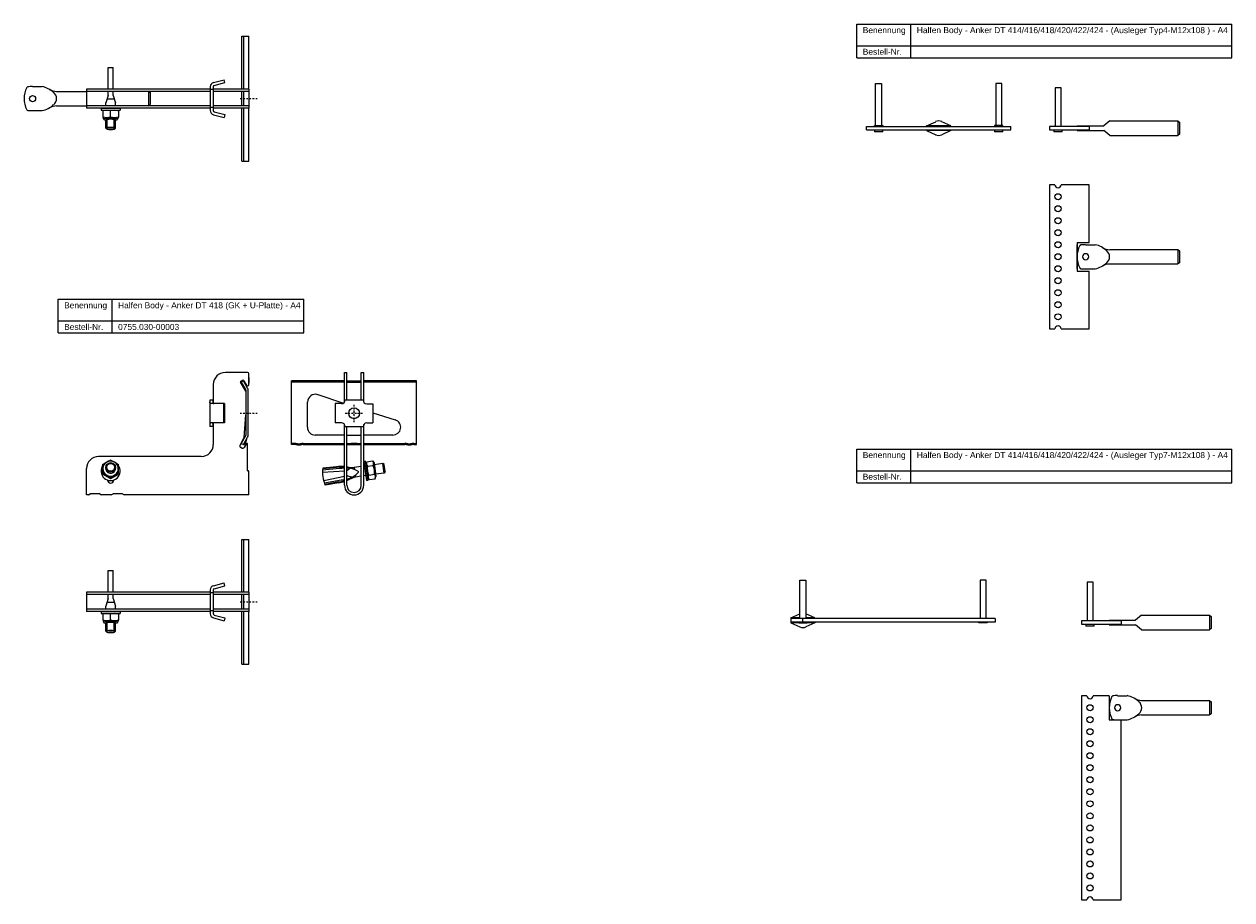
# Model space of a CAD drawing. Header units: millimetres. Extents: x -508 to 780, y -1202 to 170.
# Tile 1 of 4: x -263 to 743, y -1202 to -472. Entities that reach past the tile are written whole.
import ezdxf

# ---------------------------------------------------------------- set-up
doc = ezdxf.new("R2010")
doc.units = ezdxf.units.MM
doc.header["$LTSCALE"] = 10
doc.linetypes.add('STRICHPUNKT2', pattern=[0.5, 0.25, -0.125, 0, -0.125])
doc.layers.add('HALFEN', color=2, linetype='Continuous')
doc.styles.add('ARIAL50', font='ARIAL.TTF', dxfattribs={"height": 5})

msp = doc.modelspace()

# ---------------------------------------------------------------- linework, layer by layer
at = {"layer": 'HALFEN'}
for p, q in [((430.4, -472.5), (742.7, -472.5)), ((430.4, -500.5), (430.4, -472.5)), ((475.4, -500.5), (475.4, -472.5)), ((742.7, -500.5), (742.7, -472.5)), ((-81.5, -526.5), (-81.5, -482.5)), ((-81.5, -482.5), (-75.8, -482.5)), ((-79.8, -526.5), (-79.8, -482.5)), ((-75.8, -526.5), (-75.8, -482.5)), ((430.4, -490.5), (742.7, -490.5)), ((430.4, -500.5), (742.7, -500.5)), ((-192.8, -508.5), (-188.8, -508.5)), ((-192.8, -526.5), (-192.8, -508.5)), ((-188.8, -526.5), (-188.8, -508.5)), ((-105.2, -521.2), (-96.4, -518.8)), ((-104.6, -523.6), (-95.8, -521.2)), ((-95.8, -521.2), (-96.4, -518.8)), ((446.1, -556.9), (446.1, -521.9)), ((446.1, -521.9), (451.1, -521.9)), ((451.1, -521.9), (451.1, -556.9)), ((551.1, -521.9), (546.1, -521.9)), ((546.1, -521.9), (546.1, -556.9)), ((551.1, -556.9), (551.1, -521.9)), ((-255.8, -524.5), (-247.8, -524.5)), ((-235.8, -528.5), (-210.8, -528.5)), ((-107.8, -526.5), (-210.8, -526.5)), ((-210.8, -526.5), (-210.8, -542.5)), ((-107.8, -528.5), (-210.8, -528.5)), ((-192.8, -531.8), (-194.8, -538)), ((-192.8, -531.8), (-192.8, -528.5)), ((-188.8, -531.8), (-188.8, -528.5)), ((-188.8, -531.8), (-186.8, -538)), ((-159.2, -528.5), (-159.2, -540.5)), ((-159.2, -528.5), (-157.8, -529.5)), ((-157.8, -529.5), (-157.8, -539.5)), ((-107.8, -524.5), (-107.8, -544.5)), ((-105.3, -527), (-107.8, -527)), ((-105.3, -524.5), (-105.3, -544.5)), ((-75.8, -526.5), (-105.3, -526.5)), ((-105.3, -526.5), (-105.3, -528.5)), ((-75.8, -528.5), (-105.3, -528.5)), ((-105.3, -528.5), (-105.3, -540.5)), ((-81.5, -540.5), (-81.5, -528.5)), ((-79.8, -540.5), (-79.8, -528.5)), ((-75.8, -526.5), (-75.8, -542.5)), ((595.5, -525.6), (595.5, -557.6)), ((600.5, -525.6), (595.5, -525.6)), ((600.5, -557.6), (600.5, -525.6)), ((-235.8, -540.5), (-210.8, -540.5)), ((-107.8, -540.5), (-210.8, -540.5)), ((-107.8, -542.5), (-210.8, -542.5)), ((-198.8, -542.5), (-182.8, -542.5)), ((-198.8, -542.5), (-198.8, -544.1)), ((-194.8, -540.5), (-194.8, -538)), ((-187.8, -535), (-193.8, -535)), ((-186.8, -540.5), (-186.8, -538)), ((-182.8, -542.5), (-182.8, -544.1)), ((-159.2, -540.5), (-157.8, -539.5)), ((-105.3, -542), (-107.8, -542)), ((-75.8, -540.5), (-105.3, -540.5)), ((-105.3, -540.5), (-105.3, -542.5)), ((-75.8, -542.5), (-105.3, -542.5)), ((-81.5, -586.5), (-81.5, -542.5)), ((-79.8, -586.5), (-79.8, -542.5)), ((-75.8, -586.5), (-75.8, -542.5)), ((-255.8, -544.5), (-247.8, -544.5)), ((-198.8, -544.1), (-182.8, -544.1)), ((-196.6, -544.1), (-197.3, -544.8)), ((-197.3, -544.8), (-197.3, -549.6)), ((-197.3, -549.6), (-196.6, -551.7)), ((-196.6, -544.1), (-185, -544.1)), ((-194.8, -559), (-194.8, -552.2)), ((-194.8, -559), (-194.8, -552.2)), ((-193.8, -560), (-193.8, -551.9)), ((-193.8, -560), (-193.8, -551.9)), ((-190.8, -549.6), (-190.8, -544.8)), ((-187.8, -560), (-187.8, -551.9)), ((-187.8, -560), (-187.8, -551.9)), ((-186.8, -559), (-186.8, -552.2)), ((-186.8, -559), (-186.8, -552.2)), ((-185, -544.1), (-184.3, -544.8)), ((-184.3, -549.6), (-185, -551.7)), ((-184.3, -544.8), (-184.3, -549.6)), ((-105.2, -547.9), (-96.4, -550.2)), ((-104.6, -545.5), (-95.8, -547.8)), ((-95.8, -547.8), (-96.4, -550.2)), ((-193.8, -560), (-194.8, -559)), ((-193.8, -560), (-194.8, -559)), ((-187.8, -560), (-186.8, -559)), ((-187.8, -560), (-186.8, -559)), ((438.6, -560.6), (438.6, -557.6)), ((438.6, -557.6), (558.6, -557.6)), ((438.6, -560.6), (558.6, -560.6)), ((445.1, -557.6), (445.1, -556.9)), ((445.1, -556.9), (452.1, -556.9)), ((445.1, -560.6), (445.1, -562.1)), ((452.1, -562.1), (445.1, -562.1)), ((452.1, -556.9), (452.1, -557.6)), ((452.1, -562.1), (452.1, -560.6)), ((488.6, -557.1), (496.1, -553.7)), ((488.6, -557.6), (488.6, -557.1)), ((508.6, -557.1), (488.6, -557.1)), ((488.6, -561.1), (488.6, -560.6)), ((508.6, -561.1), (488.6, -561.1)), ((488.6, -561.1), (496.1, -564.6)), ((508.6, -557.1), (501.1, -553.7)), ((508.6, -561.1), (501.1, -564.6)), ((508.6, -557.6), (508.6, -557.1)), ((508.6, -561.1), (508.6, -560.6)), ((552.1, -556.9), (545.1, -556.9)), ((545.1, -556.9), (545.1, -557.6)), ((545.1, -560.6), (545.1, -562.1)), ((552.1, -562.1), (545.1, -562.1)), ((552.1, -557.6), (552.1, -556.9)), ((552.1, -562.1), (552.1, -560.6)), ((558.6, -560.6), (558.6, -557.6)), ((624, -557.6), (591, -557.6)), ((591, -557.6), (591, -560.6)), ((591, -560.6), (624, -560.6)), ((594.5, -560.6), (594.5, -562.1)), ((601.5, -562.1), (594.5, -562.1)), ((601.5, -562.1), (601.5, -560.6)), ((614, -557.1), (636, -557.1)), ((614, -557.1), (614, -557.6)), ((614, -560.6), (614, -561.1)), ((614, -561.1), (636, -561.1)), ((624, -557.6), (624, -560.6)), ((641, -553.1), (636, -557.1)), ((641, -565.1), (636, -561.1)), ((641, -553.1), (697.6, -553.1)), ((697.6, -553.1), (697.6, -565.1)), ((697.6, -553.1), (699, -554.1)), ((699, -554.1), (699, -564.1)), ((641, -565.1), (697.6, -565.1)), ((699, -564.1), (697.6, -565.1)), ((-81.5, -586.5), (-75.8, -586.5)), ((595.4, -606.2), (591, -606.2)), ((591, -606.2), (591, -726.2)), ((624, -606.2), (600.5, -606.2)), ((624, -654.2), (624, -606.2)), ((614, -654.2), (614, -678.2)), ((614, -654.2), (624, -654.2)), ((614, -676.2), (614, -656.2)), ((621, -656.2), (629, -656.2)), ((641, -660.2), (697.6, -660.2)), ((697.6, -660.2), (697.6, -672.2)), ((697.6, -660.2), (699, -661.2)), ((699, -661.2), (699, -671.2)), ((641, -672.2), (697.6, -672.2)), ((699, -671.2), (697.6, -672.2)), ((614, -678.2), (624, -678.2)), ((621, -676.2), (629, -676.2)), ((624, -726.2), (624, -678.2)), ((-234.5, -701.6), (-30, -701.6)), ((-234.5, -729.6), (-234.5, -701.6)), ((-189.6, -729.6), (-189.6, -701.6)), ((-30, -729.6), (-30, -701.6)), ((-234.5, -719.6), (-30, -719.6)), ((-234.5, -729.6), (-30, -729.6)), ((591, -726.2), (595.4, -726.2)), ((600.5, -726.2), (624, -726.2)), ((-76.8, -762.5), (-95.3, -762.5)), ((-76.8, -762.5), (-95.3, -762.5)), ((-75.8, -766.8), (-75.8, -763.5)), ((-75.8, -772.7), (-75.8, -763.5)), ((3.9, -787.2), (3.9, -762.5)), ((3.9, -762.5), (5.9, -762.5)), ((5.9, -785.5), (5.9, -762.5)), ((17.9, -785.6), (17.9, -762.5)), ((17.9, -762.5), (19.9, -762.5)), ((19.9, -787.2), (19.9, -762.5)), ((-105.3, -772.5), (-105.3, -788.3)), ((-75.8, -766.8), (-75.8, -771.3)), ((-40.1, -822.6), (-40.1, -769.6)), ((3.9, -769.6), (-40.1, -769.6)), ((3.9, -770.6), (-40.1, -770.6)), ((5.9, -769.6), (17.9, -769.6)), ((5.9, -770.6), (17.9, -770.6)), ((63.9, -769.6), (19.9, -769.6)), ((63.9, -770.6), (19.9, -770.6)), ((63.9, -822.6), (63.9, -769.6)), ((-18.4, -781), (3.1, -788)), ((-108.1, -785.5), (-108.1, -807.5)), ((-105.6, -785.5), (-108.1, -785.5)), ((-96.1, -788.5), (-107.3, -788.5)), ((-105.6, -785.5), (-105.6, -787.5)), ((-96.8, -788.5), (-96.8, -804.5)), ((-96.1, -788.5), (-96.1, -804.5)), ((-26.9, -808.2), (-26.9, -787.2)), ((-3.8, -788.5), (-3.8, -804.5)), ((1.4, -788.5), (-3.8, -788.5)), ((19.4, -785.6), (4.4, -785.5)), ((22.4, -788.6), (27.6, -788.6)), ((27.6, -788.6), (27.6, -804.6)), ((27.6, -796), (46.2, -802)), ((-105.6, -807.5), (-108.1, -807.5)), ((-96.1, -804.5), (-107.3, -804.5)), ((-105.6, -805.5), (-105.6, -807.5)), ((-105.3, -804.8), (-105.3, -822.5)), ((1.4, -804.5), (-3.8, -804.5)), ((3.9, -856.5), (3.9, -805.9)), ((4.4, -807.5), (19.4, -807.6)), ((5.9, -856.5), (5.9, -807.5)), ((17.9, -856.5), (17.9, -807.6)), ((19.9, -856.5), (19.9, -805.9)), ((22.4, -804.6), (27.6, -804.6)), ((-76.8, -844.2), (-76.8, -822.1)), ((-37.9, -821.6), (-40.1, -821.6)), ((-37.9, -822.6), (-40.1, -822.6)), ((-30.4, -821.6), (3.9, -821.6)), ((-30.4, -822.6), (3.9, -822.6)), ((3.9, -814.7), (-20.4, -814.7)), ((5.9, -814.7), (17.9, -814.7)), ((5.9, -821.6), (9.4, -821.6)), ((5.9, -822.6), (17.9, -822.6)), ((9.4, -821.5), (14.4, -821.5)), ((14.4, -821.6), (17.9, -821.6)), ((44.2, -814.7), (19.9, -814.7)), ((19.9, -821.6), (54.1, -821.6)), ((19.9, -822.6), (54.1, -822.6)), ((61.6, -821.6), (63.9, -821.6)), ((61.6, -822.6), (63.9, -822.6)), ((-115.3, -832.5), (-200.8, -832.5)), ((430.4, -826.3), (742.7, -826.3)), ((430.4, -854.3), (430.4, -826.3)), ((475.4, -854.3), (475.4, -826.3)), ((742.7, -854.3), (742.7, -826.3)), ((-210.8, -864.5), (-210.8, -842.5)), ((-194.8, -842.4), (-194.8, -841.6)), ((-186.8, -842.4), (-186.8, -841.6)), ((-76.1, -844.5), (-76.5, -844.5)), ((-0.3, -842.6), (-14.3, -844)), ((-2.7, -841), (-14.1, -842.1)), ((-2.7, -841.7), (-14.1, -842.8)), ((8.9, -842.3), (5.9, -844.3)), ((8.9, -842.3), (5.9, -844.3)), ((8.9, -842.3), (5.9, -844.3)), ((8.9, -842.3), (5.9, -844.3)), ((7.9, -842.2), (8.9, -842.3)), ((7.9, -842.2), (8.9, -842.3)), ((7.9, -842.2), (8.9, -842.3)), ((7.9, -842.2), (8.9, -842.3)), ((17.9, -840.9), (12, -841.7)), ((12, -841.7), (12.3, -843.3)), ((12.2, -842.7), (12.3, -843.4)), ((21.5, -836.5), (19.9, -836.7)), ((19.9, -836.7), (22.1, -852.5)), ((20.4, -840.5), (19.9, -840.6)), ((23.7, -852.3), (21.5, -836.5)), ((21.7, -838.5), (23.4, -850)), ((22.5, -836.8), (21.8, -838.7)), ((22.5, -836.8), (27.3, -836.2)), ((23, -840.6), (27.8, -839.9)), ((27.3, -836.2), (28.5, -837.7)), ((28.5, -837.7), (30.1, -849.2)), ((35.8, -838.3), (28.7, -839.3)), ((36.9, -846.3), (35.8, -838.3)), ((36.9, -839.2), (35.8, -838.3)), ((37.8, -845.1), (36.9, -839.2)), ((430.4, -844.3), (742.7, -844.3)), ((-193.3, -852.2), (-193.3, -852.1)), ((-188.3, -852.2), (-188.3, -852.1)), ((-75.8, -864.5), (-75.8, -844.8)), ((3.9, -844.7), (-14.4, -845.9)), ((3.9, -849.1), (-13.4, -852.8)), ((1.1, -852.1), (-12.8, -854.6)), ((-1, -853.7), (-12.3, -855.8)), ((-0.9, -854.3), (-12.1, -856.4)), ((5.9, -848.1), (5.9, -848.6)), ((5.9, -848.1), (5.9, -848.6)), ((5.9, -848.6), (5.9, -848.6)), ((9.4, -849.7), (5.9, -848.6)), ((5.9, -848.6), (5.9, -848.6)), ((9.4, -849.7), (5.9, -848.6)), ((9.4, -849.7), (5.9, -848.6)), ((10, -849.8), (5.9, -848.6)), ((9, -850.2), (10, -849.8)), ((9, -850.2), (9.4, -850.1)), ((9, -850.2), (9.4, -850.1)), ((9, -850.2), (9.4, -850.1)), ((12.9, -847.9), (13, -848.6)), ((12.9, -848), (13.2, -849.6)), ((17.9, -848.9), (13.2, -849.6)), ((21.5, -848.4), (19.9, -848.7)), ((22.1, -852.5), (23.7, -852.3)), ((24.6, -851.7), (23.4, -850.1)), ((24.1, -848), (28.9, -847.3)), ((24.6, -851.7), (29.4, -851)), ((29.4, -851), (30.1, -849.2)), ((36.9, -846.3), (29.8, -847.3)), ((37.8, -845.1), (36.9, -846.3)), ((430.4, -854.3), (742.7, -854.3)), ((-209.3, -864.5), (-210.8, -864.5)), ((-209.3, -864.5), (-207.8, -863.7)), ((-199.8, -863.7), (-207.8, -863.7)), ((-199.8, -863.7), (-198.3, -864.5)), ((-190.3, -864.5), (-198.3, -864.5)), ((-190.3, -864.5), (-188.8, -863.7)), ((-180.8, -863.7), (-188.8, -863.7)), ((-180.8, -863.7), (-179.3, -864.5)), ((-75.8, -864.5), (-179.3, -864.5)), ((-81.5, -945.5), (-81.5, -901.5)), ((-81.5, -901.5), (-75.8, -901.5)), ((-79.8, -945.5), (-79.8, -901.5)), ((-75.8, -945.5), (-75.8, -901.5)), ((-192.8, -927.5), (-188.8, -927.5)), ((-192.8, -945.5), (-192.8, -927.5)), ((-188.8, -945.5), (-188.8, -927.5)), ((-107.8, -943.5), (-107.8, -963.5)), ((-105.3, -943.5), (-105.3, -963.5)), ((-105.2, -940.2), (-96.4, -937.8)), ((-104.6, -942.6), (-95.8, -940.2)), ((-95.8, -940.2), (-96.4, -937.8)), ((383.1, -967.4), (383.1, -935.4)), ((383.1, -935.4), (388.1, -935.4)), ((388.1, -935.4), (388.1, -967.4)), ((538.1, -935.4), (533.1, -935.4)), ((533.1, -935.4), (533.1, -967.4)), ((538.1, -967.4), (538.1, -935.4)), ((622.1, -937.2), (622.1, -969.2)), ((627.1, -937.2), (622.1, -937.2)), ((627.1, -969.2), (627.1, -937.2)), ((-107.8, -945.5), (-210.8, -945.5)), ((-210.8, -945.5), (-210.8, -961.5)), ((-107.8, -947.5), (-210.8, -947.5)), ((-192.8, -950.8), (-194.8, -957)), ((-187.8, -954), (-193.8, -954)), ((-192.8, -950.8), (-192.8, -947.5)), ((-188.8, -950.8), (-188.8, -947.5)), ((-188.8, -950.8), (-186.8, -957)), ((-105.3, -946), (-107.8, -946)), ((-75.8, -945.5), (-105.3, -945.5)), ((-105.3, -945.5), (-105.3, -947.5)), ((-75.8, -947.5), (-105.3, -947.5)), ((-105.3, -947.5), (-105.3, -959.5)), ((-81.5, -959.5), (-81.5, -947.5)), ((-79.8, -959.5), (-79.8, -947.5)), ((-75.8, -945.5), (-75.8, -961.5)), ((-107.8, -959.5), (-210.8, -959.5)), ((-107.8, -961.5), (-210.8, -961.5)), ((-198.8, -961.5), (-182.8, -961.5)), ((-198.8, -961.5), (-198.8, -963.1)), ((-198.8, -963.1), (-182.8, -963.1)), ((-196.6, -963.1), (-197.3, -963.9)), ((-197.3, -963.9), (-197.3, -968.6)), ((-196.6, -963.1), (-185, -963.1)), ((-194.8, -959.5), (-194.8, -957)), ((-190.8, -968.6), (-190.8, -963.9)), ((-186.8, -959.5), (-186.8, -957)), ((-185, -963.1), (-184.3, -963.9)), ((-184.3, -963.9), (-184.3, -968.6)), ((-182.8, -961.5), (-182.8, -963.1)), ((-105.3, -961), (-107.8, -961)), ((-75.8, -959.5), (-105.3, -959.5)), ((-105.3, -959.5), (-105.3, -961.5)), ((-75.8, -961.5), (-105.3, -961.5)), ((-104.6, -964.5), (-95.8, -966.8)), ((-81.5, -1005.5), (-81.5, -961.5)), ((-79.8, -1005.5), (-79.8, -961.5)), ((-75.8, -1005.5), (-75.8, -961.5)), ((375.6, -966.9), (383.1, -963.5)), ((395.6, -966.9), (388.1, -963.5)), ((667.6, -964.7), (662.6, -968.7)), ((667.6, -964.7), (724.2, -964.7)), ((724.2, -964.7), (724.2, -976.7)), ((724.2, -964.7), (725.6, -965.7)), ((-197.3, -968.6), (-196.6, -970.7)), ((-194.8, -978), (-194.8, -971.2)), ((-194.8, -978), (-194.8, -971.2)), ((-193.8, -979), (-193.8, -970.9)), ((-193.8, -979), (-193.8, -970.9)), ((-187.8, -979), (-187.8, -970.9)), ((-187.8, -979), (-187.8, -970.9)), ((-186.8, -978), (-186.8, -971.2)), ((-186.8, -978), (-186.8, -971.2)), ((-184.3, -968.6), (-185, -970.7)), ((-105.2, -966.9), (-96.4, -969.2)), ((-95.8, -966.8), (-96.4, -969.2)), ((383.1, -966.9), (375.6, -966.9)), ((375.6, -966.9), (375.6, -967.4)), ((545.6, -967.4), (375.6, -967.4)), ((375.6, -967.4), (375.6, -970.4)), ((545.6, -970.4), (375.6, -970.4)), ((375.6, -970.4), (375.6, -970.9)), ((382.1, -970.9), (375.6, -970.9)), ((375.6, -970.9), (383.1, -974.4)), ((382.1, -970.4), (382.1, -971.1)), ((382.1, -971.1), (389.1, -971.1)), ((385.6, -970.4), (385.6, -967.4)), ((395.6, -966.9), (388.1, -966.9)), ((395.6, -970.9), (388.1, -974.4)), ((389.1, -971.1), (389.1, -970.4)), ((395.6, -970.9), (389.1, -970.9)), ((395.6, -966.9), (395.6, -967.4)), ((395.6, -970.4), (395.6, -970.9)), ((532.1, -971.1), (532.1, -970.4)), ((539.1, -971.1), (532.1, -971.1)), ((539.1, -970.4), (539.1, -971.1)), ((545.6, -967.4), (545.6, -970.4)), ((650.6, -969.2), (617.6, -969.2)), ((617.6, -969.2), (617.6, -972.2)), ((617.6, -972.2), (650.6, -972.2)), ((621.1, -972.2), (621.1, -973.7)), ((628.1, -973.7), (621.1, -973.7)), ((628.1, -973.7), (628.1, -972.2)), ((640.6, -968.7), (662.6, -968.7)), ((640.6, -968.7), (640.6, -969.2)), ((640.6, -972.2), (640.6, -972.7)), ((640.6, -972.7), (662.6, -972.7)), ((650.6, -969.2), (650.6, -972.2)), ((667.6, -976.7), (662.6, -972.7)), ((725.6, -965.7), (725.6, -975.7)), ((-193.8, -979), (-194.8, -978)), ((-193.8, -979), (-194.8, -978)), ((-187.8, -979), (-186.8, -978)), ((-187.8, -979), (-186.8, -978)), ((667.6, -976.7), (724.2, -976.7)), ((725.6, -975.7), (724.2, -976.7)), ((-81.5, -1005.5), (-75.8, -1005.5)), ((622, -1031.7), (617.6, -1031.7)), ((617.6, -1031.7), (617.6, -1201.7)), ((640.6, -1031.7), (627.1, -1031.7)), ((640.6, -1031.7), (640.6, -1051.7)), ((647.6, -1031.7), (655.6, -1031.7)), ((667.6, -1035.7), (724.2, -1035.7)), ((724.2, -1035.7), (724.2, -1047.7)), ((724.2, -1035.7), (725.6, -1036.7)), ((725.6, -1036.7), (725.6, -1046.7)), ((640.6, -1051.7), (650.6, -1051.7)), ((647.6, -1051.7), (655.6, -1051.7)), ((650.6, -1201.7), (650.6, -1051.7)), ((667.6, -1047.7), (724.2, -1047.7)), ((725.6, -1046.7), (724.2, -1047.7)), ((617.6, -1201.7), (622, -1201.7)), ((627.1, -1201.7), (650.6, -1201.7))]:
    msp.add_line(p, q, dxfattribs=at)
at = {"layer": 'HALFEN', "color": 1, "linetype": 'STRICHPUNKT2', "ltscale": 0.5}
for p, q in [((-83, -534.5), (-68.5, -534.5)), ((11.9, -803.8), (11.9, -789.3)), ((-83, -796.5), (-68.5, -796.5)), ((4.6, -796.5), (19.1, -796.5)), ((-83, -953.5), (-68.5, -953.5))]:
    msp.add_line(p, q, dxfattribs=at)
at = {"layer": 'HALFEN', "extrusion": (0, 1, 0)}
for p, q in [((-78.3, -778.1), (-82.6, -770.6)), ((-82.5, -769.9), (-80.7, -768.9)), ((-80.3, -769.6), (-82.1, -770.6)), ((-82.1, -770.6), (-78.5, -776.7)), ((-76.8, -775.7), (-80.3, -769.6)), ((-80.1, -769.1), (-77.7, -773.2)), ((-78.3, -777.4), (-78.3, -814.7)), ((-76.3, -814.7), (-76.3, -777.4)), ((-79.5, -816.8), (-78.3, -797.7)), ((-83, -823), (-79.5, -816.8)), ((-78.5, -815.4), (-82.1, -821.6)), ((-82.1, -821.6), (-80.3, -822.5)), ((-80.3, -822.6), (-76.8, -816.4)), ((-80.3, -822.6), (-80.3, -822.5)), ((-80, -822.7), (-80.3, -822.6)), ((-78.9, -823.1), (-80, -822.7)), ((-77.7, -821.8), (-79.6, -825)), ((-78.9, -823.1), (-77, -816.8)), ((-81.6, -825.5), (-82.5, -825)), ((-197.2, -847.1), (-197.2, -846.4)), ((-190.8, -850.8), (-190.8, -850)), ((-184.4, -847.1), (-184.4, -846.4))]:
    msp.add_line(p, q, dxfattribs=at)
at = {"layer": 'HALFEN'}
for centre, radius in [((-255.8, -534.5), 2.55), ((598, -616.2), 2.55), ((598, -626.2), 2.55), ((598, -636.2), 2.55), ((598, -646.2), 2.55), ((598, -656.2), 2.55), ((598, -666.2), 2.55), ((598, -676.2), 2.55), ((598, -686.2), 2.55), ((598, -696.2), 2.55), ((598, -706.2), 2.55), ((598, -716.2), 2.55), ((11.9, -796.5), 4.5), ((624.6, -1041.7), 2.55), ((624.6, -1051.7), 2.55), ((624.6, -1061.7), 2.55), ((624.6, -1071.7), 2.55), ((624.6, -1081.7), 2.55), ((624.6, -1091.7), 2.55), ((624.6, -1101.7), 2.55), ((624.6, -1111.7), 2.55), ((624.6, -1121.7), 2.55), ((624.6, -1131.7), 2.55), ((624.6, -1141.7), 2.55), ((624.6, -1151.7), 2.55), ((624.6, -1161.7), 2.55), ((624.6, -1171.7), 2.55), ((624.6, -1181.7), 2.55), ((624.6, -1191.7), 2.55)]:
    msp.add_circle(centre, radius, dxfattribs=at)
for centre, radius, start, end in [((-104.3, -524.5), 3.5, 105, 180), ((-242.2, -534.5), 20.6, 153.1067, 206.8933), ((-259.7, -525.7), 1, 95.7195, 153.1067), ((-256.5, -557.9), 33.4, 88.8707, 95.7195), ((-251.3, -542.9), 18.7, 45.6889, 79.3414), ((-235.1, -515), 13.6, 240.0954, 267.0505), ((-242.2, -534.5), 6.43, 308.925, 51.075), ((-104.3, -524.5), 1, 105, 180), ((-251.3, -526.1), 18.7, 280.6586, 314.3111), ((-235.1, -554.1), 13.6, 92.9495, 119.9046), ((-259.7, -543.4), 1, 206.8933, 264.2805), ((-256.5, -511.1), 33.4, 264.2805, 271.1293), ((-194, -553.6), 9.37, 69.7054, 110.2946), ((-194, -540.8), 9.37, 249.7054, 290.2946), ((-187.5, -553.6), 9.37, 69.7054, 110.2946), ((-187.5, -540.8), 9.37, 249.7054, 290.2946), ((-104.3, -544.5), 3.5, 180, 255), ((-104.3, -544.5), 1, 180, 255), ((448.6, -559.1), 6, 114.6243, 114.73), ((448.6, -559.1), 6, 65.27, 65.3757), ((498.6, -559.1), 6, 65.27, 114.73), ((548.6, -559.1), 6, 114.6243, 114.73), ((548.6, -559.1), 6, 65.27, 65.3757), ((498.6, -559.1), 6, 245.27, 294.73), ((598, -606.2), 2.55, 180, 0), ((634.5, -666.2), 20.6, 153.1067, 206.8933), ((617.1, -657.4), 1, 95.7195, 153.1067), ((620.3, -689.6), 33.4, 88.8707, 95.7195), ((625.5, -674.6), 18.7, 45.6889, 79.3414), ((641.7, -646.7), 13.6, 240.0954, 267.0505), ((634.5, -666.2), 6.43, 308.925, 51.075), ((621, -666.2), 2.55, 90, 270), ((621, -666.2), 2.55, 270, 90), ((625.5, -657.8), 18.7, 280.6586, 314.3111), ((641.7, -685.8), 13.6, 92.9495, 119.9046), ((617.1, -675.1), 1, 206.8933, 264.2805), ((620.3, -642.9), 33.4, 264.2805, 271.1293), ((598, -726.2), 2.55, 0, 180), ((-95.3, -772.5), 10, 90, 180), ((-76.8, -763.5), 1, 0, 90), ((-82.2, -770.3), 0.5, 120, 210), ((-80.5, -769.3), 0.5, 30, 120), ((-76.8, -772.7), 1, 210, 0), ((-79.8, -777.4), 1.5, 0, 30), ((-79.8, -777.4), 3.5, 360, 30), ((-20.4, -787.2), 6.5, 72, 180), ((1.4, -785.5), 3, 269.9556, 359.9556), ((22.4, -785.6), 3, 179.9556, 269.9556), ((44.2, -808.2), 6.5, 270, 72), ((-20.4, -808.2), 6.5, 180, 270), ((1.4, -807.5), 3, 359.9556, 89.9556), ((22.4, -807.6), 3, 89.9556, 179.9556), ((-115.3, -822.5), 10, 270, 0), ((-81.7, -823.7), 1.5, 150, 240), ((-79.8, -814.7), 1.5, 330, 360), ((-77.3, -822.1), 0.5, 0, 150), ((-79.8, -814.7), 3.5, 330, 0), ((-37.9, -837.6), 16, 80.3664, 90), ((-37.9, -837.6), 15, 80.3664, 90), ((-34.1, -815.5), 7.41, 260.3664, 279.6336), ((-34.1, -815.5), 6.41, 260.3664, 279.6336), ((-30.4, -837.6), 16, 90, 99.6336), ((-30.4, -837.6), 15, 90, 99.6336), ((54.1, -837.6), 16, 80.3664, 90), ((54.1, -837.6), 15, 80.3664, 90), ((57.9, -815.5), 7.41, 260.3664, 279.6336), ((57.9, -815.5), 6.41, 260.3664, 279.6336), ((61.6, -837.6), 16, 90, 99.6336), ((61.6, -837.6), 15, 90, 99.6336), ((-200.8, -842.5), 10, 90, 180), ((-80.8, -824.2), 1.5, 240, 330), ((-190.8, -844.5), 8, 143.1301, 36.8699), ((-76.5, -844.2), 0.3, 180, 270), ((-76.1, -844.8), 0.3, 0, 90), ((12.4, -845.7), 26.8, 172.244, 203.6435), ((1.3, -883.1), 42.3, 86.4717, 95.4416), ((1.4, -872.1), 30.7, 85.4346, 97.6558), ((5.7, -885.9), 43.7, 92.4413, 97.9226), ((1.3, -883.1), 42.3, 83.0774, 83.7516), ((1.3, -883.1), 42.3, 83.0774, 83.7516), ((1.4, -872.1), 30.7, 63.4458, 81.6714), ((5.7, -885.9), 43.7, 87.1517, 89.8178), ((5.7, -885.9), 43.7, 87.1517, 89.8178), ((5.7, -885.9), 43.7, 87.1517, 89.8178), ((5.7, -885.9), 43.7, 87.1517, 89.8178), ((11.1, -821.2), 20.5, 256.6731, 272.6165), ((25.5, -838.3), 3.32, 162.4385, 222.4385), ((35.3, -842.6), 12.4, 170.383, 205.617), ((24.8, -838.4), 3.32, 333.5615, 33.5615), ((16.6, -845.2), 12.4, 350.383, 25.617), ((-190.8, -852.2), 2.5, 180, 0), ((-5.4, -823.3), 30.7, 278.3442, 287.6377), ((-8.6, -812.7), 42.3, 280.5584, 287.1881), ((-5.1, -808.9), 43.7, 278.0774, 281.8386), ((-5.4, -823.3), 30.7, 291.6077, 312.5542), ((-5.1, -808.9), 43.7, 284.5326, 288.8483), ((-5.1, -808.9), 43.7, 284.5326, 288.8483), ((-5.1, -808.9), 43.7, 284.5326, 288.8483), ((-5.1, -808.9), 43.7, 284.5326, 288.8483), ((-8.6, -812.7), 42.3, 290.0479, 292.9226), ((-8.6, -812.7), 42.3, 290.0479, 292.9226), ((-8.6, -812.7), 42.3, 290.0479, 292.9226), ((-8.6, -812.7), 42.3, 290.0479, 292.9226), ((17.9, -869.6), 20.5, 103.3835, 119.3269), ((15, -845.2), 0.594, 357.9353, 73.2654), ((15, -845.2), 0.594, 357.9353, 73.2654), ((15, -845.4), 0.594, 302.7346, 18.0647), ((15, -845.4), 0.594, 302.7346, 18.0647), ((27, -849.5), 3.32, 153.5615, 213.5615), ((26.4, -849.6), 3.32, 342.4385, 42.4385), ((11.9, -856.5), 8, 180, 360), ((11.9, -856.5), 6, 180, 0), ((-104.3, -943.5), 3.5, 105, 180), ((-104.3, -943.5), 1, 105, 180), ((-194, -972.6), 9.37, 69.7054, 110.2946), ((-187.5, -972.6), 9.37, 69.7054, 110.2946), ((-104.3, -963.5), 3.5, 180, 255), ((-104.3, -963.5), 1, 180, 255), ((385.6, -968.9), 6, 114.6243, 114.73), ((385.6, -968.9), 6, 65.27, 65.3757), ((-194, -959.8), 9.37, 249.7054, 290.2946), ((-187.5, -959.8), 9.37, 249.7054, 290.2946), ((385.6, -968.9), 6, 245.27, 294.73), ((624.6, -1031.7), 2.55, 180, 0), ((661.2, -1041.7), 20.6, 153.1067, 206.8933), ((643.7, -1032.8), 1, 95.7195, 153.1067), ((646.9, -1065), 33.4, 88.8707, 95.7195), ((652.1, -1050), 18.7, 45.6889, 79.3414), ((668.3, -1022.1), 13.6, 240.0954, 267.0505), ((647.6, -1041.7), 2.55, 90, 270), ((647.6, -1041.7), 2.55, 270, 90), ((661.2, -1041.7), 6.43, 308.925, 51.075), ((643.7, -1050.5), 1, 206.8933, 264.2805), ((646.9, -1018.3), 33.4, 264.2805, 271.1293), ((652.1, -1033.3), 18.7, 280.6586, 314.3111), ((668.3, -1061.2), 13.6, 92.9495, 119.9046), ((624.6, -1201.7), 2.55, 0, 180)]:
    msp.add_arc(centre, radius, start, end, dxfattribs=at)
for centre, major_axis, ratio, start_param, end_param in [((-190.8, -551.7), (-5.8, 0), 0.139173, 2.331809, 7.092969), ((-190.8, -552.3), (4, 0), 0.139033, 0.050629, 3.096659), ((-190.8, -559), (-4, 0), 0.139173, 3.158116, 6.266662), ((-190.8, -559), (-4, 0), 0.139173, 3.158116, 6.266662), ((-190.8, -842.6), (-6.4, 0), 0.992546, -1.047198, 0), ((-190.8, -842.6), (6.4, 0), 0.992546, 3.141593, 4.18879), ((-190.8, -842.5), (4, 0), 0.992546, 3.123186, 4.712389), ((-190.8, -842.6), (6.4, 0), 0.992546, 1.047198, 2.094395), ((-190.8, -842.5), (-4, 0), 0.992546, 1.570796, 3.16), ((-190.8, -842.6), (6.4, 0), 0.992546, 0, 1.047198), ((-190.8, -842.6), (-6.4, 0), 0.992546, 2.094395, 3.141593), ((-190.8, -842.6), (-6.4, 0), 0.992546, 1.047198, 2.094395), ((-190.8, -970.7), (-5.8, 0), 0.139173, 2.331809, 7.092969), ((-190.8, -971.3), (4, 0), 0.139033, 0.050629, 3.096659), ((-190.8, -978), (-4, 0), 0.139173, 3.158116, 6.266662), ((-190.8, -978), (-4, 0), 0.139173, 3.158116, 6.266662)]:
    msp.add_ellipse(centre, major_axis=major_axis, ratio=ratio, start_param=start_param, end_param=end_param, dxfattribs=at)
for centre, major_axis, ratio in [((-190.8, -560), (-3, 0), 0.139173), ((-190.8, -560), (-3, 0), 0.139173), ((-190.8, -841.6), (4, 0), 0.992546), ((-190.8, -841.5), (3.2, 0), 0.992546), ((-190.8, -979), (-3, 0), 0.139173), ((-190.8, -979), (-3, 0), 0.139173)]:
    msp.add_ellipse(centre, major_axis=major_axis, ratio=ratio, dxfattribs=at)
for points, knots in [([(-107.3, -788.5), (-107.4, -788.5), (-107.5, -788.5), (-107.7, -788.5), (-107.8, -788.4), (-107.9, -788.3), (-108, -788.2), (-108, -788), (-108.1, -787.9), (-108.1, -787.6), (-108.1, -787.5), (-108.1, -787.2), (-108.1, -787), (-108.1, -786.9)], [12.939429, 12.939429, 12.939429, 12.939429, 13.450896, 13.450896, 13.981749, 13.981749, 14.512603, 14.512603, 15.043457, 15.043457, 15.58114, 15.58114, 16.065881, 16.065881, 16.065881, 16.065881]), ([(-105.6, -787.7), (-105.6, -787.8), (-105.6, -787.8), (-105.6, -788), (-105.5, -788), (-105.5, -788.2), (-105.4, -788.2), (-105.3, -788.3), (-105.3, -788.3), (-105.3, -788.3)], [4.1764157, 4.1764157, 4.1764157, 4.1764157, 4.4061223, 4.4061223, 4.6848401, 4.6848401, 4.9635579, 4.9635579, 5.0545355, 5.0545355, 5.0545355, 5.0545355]), ([(-105.3, -788.3), (-105.3, -788.3), (-105.2, -788.4), (-105.1, -788.4), (-105, -788.5), (-105, -788.5)], [2.958333, 2.958333, 2.958333, 2.958333, 3.2000176, 3.2000176, 3.5438255, 3.5438255, 3.5438255, 3.5438255]), ([(-104.6, -788.5), (-104.7, -788.5), (-104.9, -788.5), (-105, -788.5), (-105, -788.5), (-105, -788.5)], [0, 0, 0, 0, 0.6724021, 0.6724021, 0.712352, 0.712352, 0.712352, 0.712352]), ([(-107.3, -804.5), (-107.4, -804.6), (-107.5, -804.6), (-107.7, -804.6), (-107.8, -804.7), (-107.9, -804.8), (-108, -804.9), (-108, -805.1), (-108.1, -805.2), (-108.1, -805.5), (-108.1, -805.6), (-108.1, -805.9), (-108.1, -806.1), (-108.1, -806.2)], [12.939429, 12.939429, 12.939429, 12.939429, 13.450896, 13.450896, 13.981749, 13.981749, 14.512603, 14.512603, 15.043457, 15.043457, 15.58114, 15.58114, 16.065881, 16.065881, 16.065881, 16.065881]), ([(-105.6, -805.4), (-105.6, -805.3), (-105.6, -805.3), (-105.6, -805.1), (-105.5, -805.1), (-105.5, -804.9), (-105.4, -804.9), (-105.3, -804.8), (-105.3, -804.8), (-105.3, -804.8)], [4.1764157, 4.1764157, 4.1764157, 4.1764157, 4.4061223, 4.4061223, 4.6848401, 4.6848401, 4.9635579, 4.9635579, 5.0545355, 5.0545355, 5.0545355, 5.0545355]), ([(-105.3, -804.8), (-105.3, -804.8), (-105.2, -804.7), (-105.1, -804.7), (-105, -804.6), (-105, -804.6)], [2.958333, 2.958333, 2.958333, 2.958333, 3.2000176, 3.2000176, 3.5438255, 3.5438255, 3.5438255, 3.5438255]), ([(-104.6, -804.5), (-104.7, -804.5), (-104.9, -804.6), (-105, -804.6), (-105, -804.6), (-105, -804.6)], [0, 0, 0, 0, 0.6724021, 0.6724021, 0.712352, 0.712352, 0.712352, 0.712352])]:
    msp.add_open_spline(points, degree=3, knots=knots, dxfattribs=at)
for points in [[(-105.6, -787.5), (-105.6, -787.6), (-105.6, -787.7), (-105.6, -787.7)], [(-105.6, -805.5), (-105.6, -805.5), (-105.6, -805.4), (-105.6, -805.4)]]:
    msp.add_open_spline(points, degree=3, dxfattribs=at)
for points, weights in [([(-197.2, -839), (-195.5, -838), (-194, -837.1)], [1.10687800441, 1.09201433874, 1]), ([(-197.2, -842.6), (-197.2, -840.9), (-197.2, -839)], [1, 1.09201433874, 1.10687800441]), ([(-197.2, -846.4), (-197.2, -844.3), (-197.2, -842.6)], [1.10687800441, 1.09201433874, 1]), ([(-194, -837.1), (-192.5, -836.3), (-190.8, -835.4)], [1, 1.09201433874, 1.10687800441]), ([(-190.8, -835.4), (-189.1, -836.3), (-187.6, -837.1)], [1.10687800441, 1.09201433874, 1]), ([(-187.6, -837.1), (-186.1, -838), (-184.4, -839)], [1, 1.09201433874, 1.10687800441]), ([(-184.4, -839), (-184.4, -840.9), (-184.4, -842.6)], [1.10687800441, 1.09201433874, 1]), ([(-184.4, -842.6), (-184.4, -844.3), (-184.4, -846.4)], [1, 1.09201433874, 1.10687800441]), ([(-194, -848.1), (-195.5, -847.3), (-197.2, -846.4)], [1, 1.09201433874, 1.10687800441]), ([(-197.2, -847.1), (-195.5, -848.2), (-194, -849)], [1.10687800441, 1.09201433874, 1]), ([(-190.8, -850), (-192.5, -849), (-194, -848.1)], [1.10687800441, 1.09201433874, 1]), ([(-194, -849), (-192.5, -849.9), (-190.8, -850.8)], [1, 1.09201433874, 1.10687800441]), ([(-187.6, -848.1), (-189.1, -849), (-190.8, -850)], [1, 1.09201433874, 1.10687800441]), ([(-190.8, -850.8), (-189.1, -849.9), (-187.6, -849)], [1.10687800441, 1.09201433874, 1]), ([(-184.4, -846.4), (-186.1, -847.3), (-187.6, -848.1)], [1.10687800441, 1.09201433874, 1]), ([(-187.6, -849), (-186.1, -848.2), (-184.4, -847.1)], [1, 1.09201433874, 1.10687800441])]:
    msp.add_rational_spline(points, weights, degree=2, dxfattribs=at)

# ---------------------------------------------------------------- texts
at = {"layer": 'HALFEN', "style": 'ARIAL50'}
for s, p in [('Benennung', (435.4, -480)), ('Halfen Body - Anker DT 414/416/418/420/422/424 - (Ausleger Typ4-M12x108 ) - A4', (480.4, -480)), ('Bestell-Nr.', (435.4, -498)), ('Halfen Body - Anker DT 418 (GK + U-Platte) - A4', (-184.6, -709.1)), ('Benennung', (-229.5, -709.1)), ('Bestell-Nr.', (-229.5, -727.1)), ('0755.030-00003', (-184.6, -727.1)), ('Benennung', (435.4, -833.8)), ('Halfen Body - Anker DT 414/416/418/420/422/424 - (Ausleger Typ7-M12x108 ) - A4', (480.4, -833.8)), ('Bestell-Nr.', (435.4, -851.8))]:
    msp.add_text(s, height=5, dxfattribs=at).set_placement(p)

doc.saveas('drawing.dxf')
